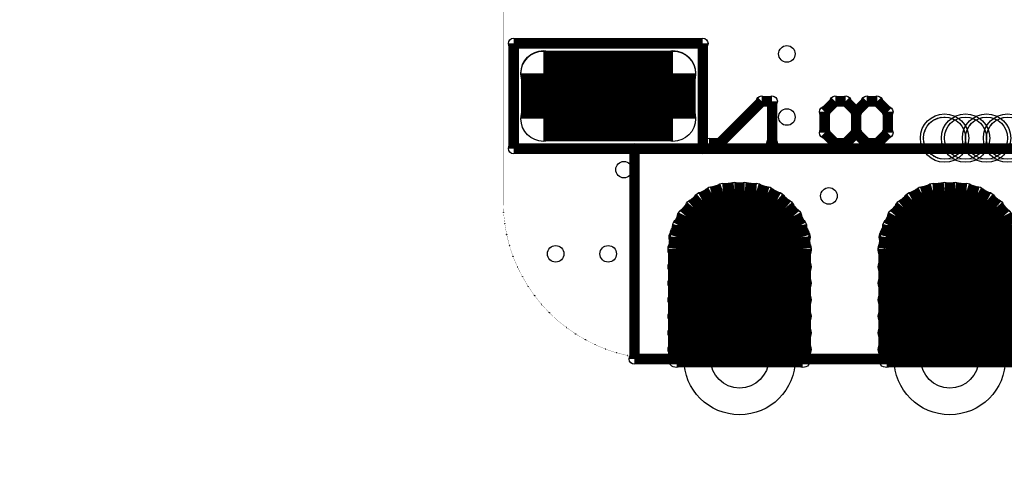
# Model space of a CAD drawing. Extents: x 0 to 26.8, y 0 to 19.7.
# Tile 1 of 12: x 0 to 11.9, y 0 to 5.4. Entities that reach past the tile are written whole.
import ezdxf

# ---------------------------------------------------------------- set-up
doc = ezdxf.new("R2010")
doc.units = 0
doc.layers.get('0').update_dxf_attribs({"linetype": 'CONTINUOUS'})
for name, color, linetype in [('SEEEDSTUDIOXIAONRF52840V1_1_GBO', 7, 'CONTINUOUS'), ('SEEEDSTUDIOXIAONRF52840V1_1_GBS', 6, 'CONTINUOUS'), ('SEEEDSTUDIOXIAONRF52840V1_1_TXT', 12, 'CONTINUOUS')]:
    doc.layers.add(name, color=color, linetype=linetype)

# ---------------------------------------------------------------- blocks, each defined once
blk = doc.blocks.new('ROUND_3')
blk.add_circle((0, 0), 0.0635)
blk = doc.blocks.new('ROUND_1')
blk.add_circle((0, 0), 0.00127)
blk = doc.blocks.new('ROUND_2')
blk.add_circle((0, 0), 0)
blk = doc.blocks.new('ROUND_12')
blk.add_circle((0, 0), 0.292)
blk = doc.blocks.new('CUSTOM_25')
for points in [[(-0.788668, 0.326678), (-0.326676, 0.788668), (0.788668, 0.326678), (0.326678, 0.788668)], [(-0.788668, 0.326676), (-0.788668, 0.326678), (0.788668, 0.326676), (0.788668, 0.326678)], [(-0.788668, -0.326676), (-0.788668, 0.326676), (0.788668, -0.326676), (0.788668, 0.326676)], [(-0.788666, -0.326678), (-0.788668, -0.326676), (0.788668, -0.326678), (0.788668, -0.326676)], [(-0.326678, -0.788668), (-0.788666, -0.326678), (0.326676, -0.788668), (0.788668, -0.326678)]]:
    blk.add_solid(points)
blk = doc.blocks.new('ROUND_26')
blk.add_circle((0, 0), 0.789)
blk = doc.blocks.new('ROUND_27')
blk.add_circle((0, 0), 0.673)
blk = doc.blocks.new('ROUND_21')
blk.add_circle((0, 0), 0.273)
blk = doc.blocks.new('ROUND_18')
blk.add_circle((0, 0), 0.102)
blk = doc.blocks.new('ROUND_85')
blk.add_circle((0, 0), 0.1)
blk = doc.blocks.new('ROUND_5')
blk.add_circle((0, 0), 0.254)
blk = doc.blocks.new('ROUND_86')
blk.add_circle((0, 0), 0.351)
blk = doc.blocks.new('ROUND_87')
blk.add_circle((0, 0), 0.425)

msp = doc.modelspace()

# ---------------------------------------------------------------- linework, layer by layer
at = {"layer": 'SEEEDSTUDIOXIAONRF52840V1_1_GBO'}
for points, const_width in [([(5.842, 17.1577), (5.842, 3.1877)], 0.00254), ([(5.969, 3.8227), (5.969, 5.0927)], 0.127), ([(5.969, 5.0927), (8.255, 5.0927)], 0.127), ([(8.255, 5.0927), (8.255, 3.8227)], 0.127), ([(8.4582, 3.8862), (8.9662, 4.3942)], 0.127), ([(8.9662, 4.3942), (9.0932, 4.3942)], 0.127), ([(9.0932, 4.3942), (9.0932, 3.8862)], 0.127), ([(9.8552, 4.3942), (9.7282, 4.2672)], 0.127), ([(9.9822, 4.3942), (9.8552, 4.3942)], 0.127), ([(10.1092, 4.2672), (9.9822, 4.3942)], 0.127), ([(10.2362, 4.3942), (10.1092, 4.2672)], 0.127), ([(10.3632, 4.3942), (10.2362, 4.3942)], 0.127), ([(10.4902, 4.2672), (10.3632, 4.3942)], 0.127), ([(9.7282, 4.2672), (9.7282, 4.0132)], 0.127), ([(10.1092, 4.0132), (10.1092, 4.2672)], 0.127), ([(10.4902, 4.0132), (10.4902, 4.2672)], 0.127), ([(11.049, 4.17068), (11.01344, 4.14528)], 0.00254), ([(11.08964, 4.18846), (11.049, 4.17068)], 0.00254), ([(11.13282, 4.19862), (11.08964, 4.18846)], 0.00254), ([(11.176, 4.2037), (11.13282, 4.19862)], 0.00254), ([(11.938, 4.2037), (11.176, 4.2037)], 0.00254), ([(9.7282, 4.0132), (9.8552, 3.8862)], 0.127), ([(9.9822, 3.8862), (10.1092, 4.0132)], 0.127), ([(10.1092, 4.0132), (10.2362, 3.8862)], 0.127), ([(10.3632, 3.8862), (10.4902, 4.0132)], 0.127), ([(10.95502, 4.0767), (10.93724, 4.03606)], 0.00254), ([(10.98042, 4.11226), (10.95502, 4.0767)], 0.00254), ([(11.01344, 4.14528), (10.98042, 4.11226)], 0.00254), ([(8.3312, 3.8862), (8.4582, 3.8862)], 0.127), ([(9.8552, 3.8862), (9.9822, 3.8862)], 0.127), ([(10.2362, 3.8862), (10.3632, 3.8862)], 0.127), ([(10.92708, 3.99288), (10.922, 3.9497)], 0.00254), ([(10.922, 3.9497), (10.92708, 3.90652)], 0.00254), ([(10.93724, 4.03606), (10.92708, 3.99288)], 0.00254), ([(8.255, 3.8227), (5.969, 3.8227)], 0.127), ([(25.2095, 3.8227), (7.4295, 3.8227)], 0.127), ([(7.4295, 3.8227), (7.4295, 1.2827)], 0.127), ([(10.92708, 3.90652), (10.93724, 3.86334)], 0.00254), ([(10.93724, 3.86334), (10.95502, 3.8227)], 0.00254), ([(10.95502, 3.8227), (10.98042, 3.78714)], 0.00254), ([(10.98042, 3.78714), (11.01344, 3.75412)], 0.00254), ([(11.01344, 3.75412), (11.049, 3.72872)], 0.00254), ([(11.049, 3.72872), (11.08964, 3.71094)], 0.00254), ([(11.08964, 3.71094), (11.13282, 3.70078)], 0.00254), ([(11.13282, 3.70078), (11.176, 3.6957)], 0.00254), ([(11.176, 3.6957), (11.938, 3.6957)], 0.00254), ([(5.842, 3.1877), (5.84708, 3.05054)], 0.00254), ([(5.84708, 3.05054), (5.86232, 2.91592)], 0.00254), ([(5.86232, 2.91592), (5.88518, 2.78384)], 0.00254), ([(5.88518, 2.78384), (5.9182, 2.65176)], 0.00254), ([(5.9182, 2.65176), (5.96138, 2.52222)], 0.00254), ([(5.96138, 2.52222), (6.01472, 2.39522)], 0.00254), ([(6.01472, 2.39522), (6.07568, 2.27584)], 0.00254), ([(6.07568, 2.27584), (6.14426, 2.159)], 0.00254), ([(6.14426, 2.159), (6.223, 2.04724)], 0.00254), ([(6.223, 2.04724), (6.30682, 1.94056)], 0.00254), ([(6.30682, 1.94056), (6.4008, 1.8415)], 0.00254), ([(6.4008, 1.8415), (6.49986, 1.74752)], 0.00254), ([(6.49986, 1.74752), (6.60654, 1.6637)], 0.00254), ([(6.60654, 1.6637), (6.7183, 1.58496)], 0.00254), ([(6.7183, 1.58496), (6.83514, 1.51638)], 0.00254), ([(6.83514, 1.51638), (6.95452, 1.45542)], 0.00254), ([(6.95452, 1.45542), (7.08152, 1.40208)], 0.00254), ([(7.08152, 1.40208), (7.21106, 1.3589)], 0.00254), ([(7.21106, 1.3589), (7.34314, 1.32588)], 0.00254), ([(7.34314, 1.32588), (7.47522, 1.30302)], 0.00254), ([(7.4295, 1.2827), (25.2095, 1.2827)], 0.127), ([(7.47522, 1.30302), (7.60984, 1.28778)], 0.00254), ([(7.60984, 1.28778), (7.747, 1.2827)], 0.00254), ([(7.747, 1.2827), (24.892, 1.2827)], 0.00254)]:
    msp.add_lwpolyline(points, dxfattribs=dict(at, const_width=const_width))
for points in [[(11.03376, 4.16052), (11.07948, 4.18338)], [(11.07948, 4.18338), (11.1252, 4.19862)], [(11.1252, 4.19862), (11.176, 4.2037)], [(11.176, 4.2037), (11.2268, 4.19862)], [(11.2268, 4.19862), (11.27252, 4.18338)], [(11.27252, 4.18338), (11.31824, 4.16052)], [(11.28776, 4.16052), (11.33348, 4.18338)], [(11.33348, 4.18338), (11.3792, 4.19862)], [(11.3792, 4.19862), (11.43, 4.2037)], [(11.43, 4.2037), (11.4808, 4.19862)], [(11.4808, 4.19862), (11.52652, 4.18338)], [(11.52652, 4.18338), (11.57224, 4.16052)], [(11.54176, 4.16052), (11.58748, 4.18338)], [(11.58748, 4.18338), (11.6332, 4.19862)], [(11.6332, 4.19862), (11.684, 4.2037)], [(11.684, 4.2037), (11.7348, 4.19862)], [(11.7348, 4.19862), (11.78052, 4.18338)], [(11.78052, 4.18338), (11.82624, 4.16052)], [(11.79576, 4.16052), (11.84148, 4.18338)], [(11.84148, 4.18338), (11.8872, 4.19862)], [(11.8872, 4.19862), (11.938, 4.2037)], [(10.92708, 4.0005), (10.94232, 4.04622)], [(10.94232, 4.04622), (10.96518, 4.09194)], [(10.96518, 4.09194), (10.99566, 4.13004)], [(10.99566, 4.13004), (11.03376, 4.16052)], [(11.18108, 4.0005), (11.19632, 4.04622)], [(11.19632, 4.04622), (11.21918, 4.09194)], [(11.21918, 4.09194), (11.24966, 4.13004)], [(11.24966, 4.13004), (11.28776, 4.16052)], [(11.31824, 4.16052), (11.35634, 4.13004)], [(11.35634, 4.13004), (11.38682, 4.09194)], [(11.38682, 4.09194), (11.40968, 4.04622)], [(11.40968, 4.04622), (11.42492, 4.0005)], [(11.43508, 4.0005), (11.45032, 4.04622)], [(11.45032, 4.04622), (11.47318, 4.09194)], [(11.47318, 4.09194), (11.50366, 4.13004)], [(11.50366, 4.13004), (11.54176, 4.16052)], [(11.57224, 4.16052), (11.61034, 4.13004)], [(11.61034, 4.13004), (11.64082, 4.09194)], [(11.64082, 4.09194), (11.66368, 4.04622)], [(11.66368, 4.04622), (11.67892, 4.0005)], [(11.68908, 4.0005), (11.70432, 4.04622)], [(11.70432, 4.04622), (11.72718, 4.09194)], [(11.72718, 4.09194), (11.75766, 4.13004)], [(11.75766, 4.13004), (11.79576, 4.16052)], [(11.82624, 4.16052), (11.86434, 4.13004)], [(11.86434, 4.13004), (11.89482, 4.09194)], [(11.89482, 4.09194), (11.91768, 4.04622)], [(10.922, 3.9497), (10.92708, 4.0005)], [(10.92708, 3.8989), (10.922, 3.9497)], [(11.176, 3.9497), (11.18108, 4.0005)], [(11.18108, 3.8989), (11.176, 3.9497)], [(11.42492, 4.0005), (11.43, 3.9497)], [(11.43, 3.9497), (11.42492, 3.8989)], [(11.43, 3.9497), (11.43508, 4.0005)], [(11.43508, 3.8989), (11.43, 3.9497)], [(11.67892, 4.0005), (11.684, 3.9497)], [(11.684, 3.9497), (11.67892, 3.8989)], [(11.684, 3.9497), (11.68908, 4.0005)], [(11.68908, 3.8989), (11.684, 3.9497)], [(10.94232, 3.85318), (10.92708, 3.8989)], [(10.96518, 3.80746), (10.94232, 3.85318)], [(11.19632, 3.85318), (11.18108, 3.8989)], [(11.21918, 3.80746), (11.19632, 3.85318)], [(11.40968, 3.85318), (11.38682, 3.80746)], [(11.42492, 3.8989), (11.40968, 3.85318)], [(11.45032, 3.85318), (11.43508, 3.8989)], [(11.47318, 3.80746), (11.45032, 3.85318)], [(11.66368, 3.85318), (11.64082, 3.80746)], [(11.67892, 3.8989), (11.66368, 3.85318)], [(11.70432, 3.85318), (11.68908, 3.8989)], [(11.72718, 3.80746), (11.70432, 3.85318)], [(11.91768, 3.85318), (11.89482, 3.80746)], [(10.99566, 3.76936), (10.96518, 3.80746)], [(11.03376, 3.73888), (10.99566, 3.76936)], [(11.07948, 3.71602), (11.03376, 3.73888)], [(11.1252, 3.70078), (11.07948, 3.71602)], [(11.176, 3.6957), (11.1252, 3.70078)], [(11.2268, 3.70078), (11.176, 3.6957)], [(11.24966, 3.76936), (11.21918, 3.80746)], [(11.27252, 3.71602), (11.2268, 3.70078)], [(11.28776, 3.73888), (11.24966, 3.76936)], [(11.31824, 3.73888), (11.27252, 3.71602)], [(11.33348, 3.71602), (11.28776, 3.73888)], [(11.35634, 3.76936), (11.31824, 3.73888)], [(11.3792, 3.70078), (11.33348, 3.71602)], [(11.38682, 3.80746), (11.35634, 3.76936)], [(11.43, 3.6957), (11.3792, 3.70078)], [(11.4808, 3.70078), (11.43, 3.6957)], [(11.50366, 3.76936), (11.47318, 3.80746)], [(11.52652, 3.71602), (11.4808, 3.70078)], [(11.54176, 3.73888), (11.50366, 3.76936)], [(11.57224, 3.73888), (11.52652, 3.71602)], [(11.58748, 3.71602), (11.54176, 3.73888)], [(11.61034, 3.76936), (11.57224, 3.73888)], [(11.6332, 3.70078), (11.58748, 3.71602)], [(11.64082, 3.80746), (11.61034, 3.76936)], [(11.684, 3.6957), (11.6332, 3.70078)], [(11.7348, 3.70078), (11.684, 3.6957)], [(11.75766, 3.76936), (11.72718, 3.80746)], [(11.78052, 3.71602), (11.7348, 3.70078)], [(11.79576, 3.73888), (11.75766, 3.76936)], [(11.82624, 3.73888), (11.78052, 3.71602)], [(11.84148, 3.71602), (11.79576, 3.73888)], [(11.86434, 3.76936), (11.82624, 3.73888)], [(11.8872, 3.70078), (11.84148, 3.71602)], [(11.89482, 3.80746), (11.86434, 3.76936)], [(11.938, 3.6957), (11.8872, 3.70078)]]:
    msp.add_lwpolyline(points, dxfattribs=at)
at = {"layer": 'SEEEDSTUDIOXIAONRF52840V1_1_GBS'}
for points, const_width in [([(5.842, 17.1577), (5.842, 3.1877)], 0.00254), ([(6.32968, 4.18338), (6.32968, 4.73202)], 0.5461), ([(6.32968, 4.73202), (7.89432, 4.73202)], 0.5461), ([(7.89432, 4.72694), (6.32968, 4.72694)], 0.5461), ([(7.89432, 4.73202), (7.89432, 4.18338)], 0.5461), ([(6.32968, 4.18338), (7.89432, 4.18338)], 0.5461), ([(11.049, 4.17068), (11.01344, 4.14528)], 0.00254), ([(11.08964, 4.18846), (11.049, 4.17068)], 0.00254), ([(11.13282, 4.19862), (11.08964, 4.18846)], 0.00254), ([(11.176, 4.2037), (11.13282, 4.19862)], 0.00254), ([(11.938, 4.2037), (11.176, 4.2037)], 0.00254), ([(10.95502, 4.0767), (10.93724, 4.03606)], 0.00254), ([(10.98042, 4.11226), (10.95502, 4.0767)], 0.00254), ([(11.01344, 4.14528), (10.98042, 4.11226)], 0.00254), ([(10.92708, 3.99288), (10.922, 3.9497)], 0.00254), ([(10.922, 3.9497), (10.92708, 3.90652)], 0.00254), ([(10.93724, 4.03606), (10.92708, 3.99288)], 0.00254), ([(10.92708, 3.90652), (10.93724, 3.86334)], 0.00254), ([(10.93724, 3.86334), (10.95502, 3.8227)], 0.00254), ([(10.95502, 3.8227), (10.98042, 3.78714)], 0.00254), ([(10.98042, 3.78714), (11.01344, 3.75412)], 0.00254), ([(11.01344, 3.75412), (11.049, 3.72872)], 0.00254), ([(11.049, 3.72872), (11.08964, 3.71094)], 0.00254), ([(11.08964, 3.71094), (11.13282, 3.70078)], 0.00254), ([(11.13282, 3.70078), (11.176, 3.6957)], 0.00254), ([(11.176, 3.6957), (11.938, 3.6957)], 0.00254), ([(8.3693, 3.26136), (8.24738, 3.19786)], 0.2032), ([(8.49884, 3.302), (8.3693, 3.26136)], 0.2032), ([(8.636, 3.3147), (8.49884, 3.302)], 0.2032), ([(8.763, 3.3147), (8.636, 3.3147)], 0.2032), ([(8.90016, 3.302), (8.763, 3.3147)], 0.2032), ([(9.0297, 3.26136), (8.90016, 3.302)], 0.2032), ([(9.15162, 3.19786), (9.0297, 3.26136)], 0.2032), ([(10.9093, 3.26136), (10.78738, 3.19786)], 0.2032), ([(11.03884, 3.302), (10.9093, 3.26136)], 0.2032), ([(11.176, 3.3147), (11.03884, 3.302)], 0.2032), ([(11.303, 3.3147), (11.176, 3.3147)], 0.2032), ([(11.44016, 3.302), (11.303, 3.3147)], 0.2032), ([(11.5697, 3.26136), (11.44016, 3.302)], 0.2032), ([(11.69162, 3.19786), (11.5697, 3.26136)], 0.2032), ([(8.24738, 3.19786), (8.14324, 3.10896)], 0.2032), ([(8.24484, 3.19278), (9.15416, 3.19278)], 0.2032), ([(9.25576, 3.10896), (9.15162, 3.19786)], 0.2032), ([(10.78738, 3.19786), (10.68324, 3.10896)], 0.2032), ([(10.78484, 3.19278), (11.69416, 3.19278)], 0.2032), ([(11.79576, 3.10896), (11.69162, 3.19786)], 0.2032), ([(5.842, 3.1877), (5.84708, 3.05054)], 0.00254), ([(8.05434, 3.00482), (7.99084, 2.8829)], 0.2032), ([(9.34974, 2.99466), (8.04926, 2.99466)], 0.2032), ([(8.14324, 3.10896), (8.05434, 3.00482)], 0.2032), ([(9.34466, 3.00482), (9.25576, 3.10896)], 0.2032), ([(9.40816, 2.8829), (9.34466, 3.00482)], 0.2032), ([(10.59434, 3.00482), (10.53084, 2.8829)], 0.2032), ([(11.88974, 2.99466), (10.58926, 2.99466)], 0.2032), ([(10.68324, 3.10896), (10.59434, 3.00482)], 0.2032), ([(11.88466, 3.00482), (11.79576, 3.10896)], 0.2032), ([(11.94816, 2.8829), (11.88466, 3.00482)], 0.2032), ([(5.84708, 3.05054), (5.86232, 2.91592)], 0.00254), ([(7.99084, 2.8829), (7.9502, 2.75336)], 0.2032), ([(9.4488, 2.75336), (9.40816, 2.8829)], 0.2032), ([(10.53084, 2.8829), (10.4902, 2.75336)], 0.2032), ([(11.9888, 2.75336), (11.94816, 2.8829)], 0.2032), ([(5.86232, 2.91592), (5.88518, 2.78384)], 0.00254), ([(7.9629, 2.794), (9.4361, 2.794)], 0.2032), ([(10.5029, 2.794), (11.9761, 2.794)], 0.2032), ([(5.88518, 2.78384), (5.9182, 2.65176)], 0.00254), ([(7.9502, 2.75336), (7.9375, 2.6162)], 0.2032), ([(9.4615, 2.6162), (9.4488, 2.75336)], 0.2032), ([(10.4902, 2.75336), (10.4775, 2.6162)], 0.2032), ([(12.0015, 2.6162), (11.9888, 2.75336)], 0.2032), ([(5.9182, 2.65176), (5.96138, 2.52222)], 0.00254), ([(7.9375, 2.6162), (7.9375, 1.2827)], 0.2032), ([(9.4615, 2.59588), (7.9375, 2.59588)], 0.2032), ([(9.4615, 1.2827), (9.4615, 2.6162)], 0.2032), ([(10.4775, 2.6162), (10.4775, 1.2827)], 0.2032), ([(12.0015, 2.59588), (10.4775, 2.59588)], 0.2032), ([(5.96138, 2.52222), (6.01472, 2.39522)], 0.00254), ([(6.01472, 2.39522), (6.07568, 2.27584)], 0.00254), ([(7.9375, 2.39522), (9.4615, 2.39522)], 0.2032), ([(10.4775, 2.39522), (12.0015, 2.39522)], 0.2032), ([(6.07568, 2.27584), (6.14426, 2.159)], 0.00254), ([(9.4615, 2.1971), (7.9375, 2.1971)], 0.2032), ([(12.0015, 2.1971), (10.4775, 2.1971)], 0.2032), ([(6.14426, 2.159), (6.223, 2.04724)], 0.00254), ([(6.223, 2.04724), (6.30682, 1.94056)], 0.00254), ([(7.9375, 1.99644), (9.4615, 1.99644)], 0.2032), ([(10.4775, 1.99644), (12.0015, 1.99644)], 0.2032), ([(6.30682, 1.94056), (6.4008, 1.8415)], 0.00254), ([(6.4008, 1.8415), (6.49986, 1.74752)], 0.00254), ([(9.4615, 1.79832), (7.9375, 1.79832)], 0.2032), ([(12.0015, 1.79832), (10.4775, 1.79832)], 0.2032), ([(6.49986, 1.74752), (6.60654, 1.6637)], 0.00254), ([(7.9375, 1.59766), (9.4615, 1.59766)], 0.2032), ([(10.4775, 1.59766), (12.0015, 1.59766)], 0.2032), ([(6.60654, 1.6637), (6.7183, 1.58496)], 0.00254), ([(6.7183, 1.58496), (6.83514, 1.51638)], 0.00254), ([(6.83514, 1.51638), (6.95452, 1.45542)], 0.00254), ([(6.95452, 1.45542), (7.08152, 1.40208)], 0.00254), ([(9.4615, 1.39954), (7.9375, 1.39954)], 0.2032), ([(12.0015, 1.39954), (10.4775, 1.39954)], 0.2032), ([(7.08152, 1.40208), (7.21106, 1.3589)], 0.00254), ([(7.21106, 1.3589), (7.34314, 1.32588)], 0.00254), ([(7.34314, 1.32588), (7.47522, 1.30302)], 0.00254), ([(7.9375, 1.2827), (9.4615, 1.2827)], 0.2032), ([(10.4775, 1.2827), (12.0015, 1.2827)], 0.2032), ([(7.47522, 1.30302), (7.60984, 1.28778)], 0.00254), ([(7.60984, 1.28778), (7.747, 1.2827)], 0.00254), ([(7.747, 1.2827), (24.892, 1.2827)], 0.00254)]:
    msp.add_lwpolyline(points, dxfattribs=dict(at, const_width=const_width))
for points in [[(11.03376, 4.16052), (11.07948, 4.18338)], [(11.07948, 4.18338), (11.1252, 4.19862)], [(11.1252, 4.19862), (11.176, 4.2037)], [(11.176, 4.2037), (11.2268, 4.19862)], [(11.2268, 4.19862), (11.27252, 4.18338)], [(11.27252, 4.18338), (11.31824, 4.16052)], [(11.28776, 4.16052), (11.33348, 4.18338)], [(11.33348, 4.18338), (11.3792, 4.19862)], [(11.3792, 4.19862), (11.43, 4.2037)], [(11.43, 4.2037), (11.4808, 4.19862)], [(11.4808, 4.19862), (11.52652, 4.18338)], [(11.52652, 4.18338), (11.57224, 4.16052)], [(11.54176, 4.16052), (11.58748, 4.18338)], [(11.58748, 4.18338), (11.6332, 4.19862)], [(11.6332, 4.19862), (11.684, 4.2037)], [(11.684, 4.2037), (11.7348, 4.19862)], [(11.7348, 4.19862), (11.78052, 4.18338)], [(11.78052, 4.18338), (11.82624, 4.16052)], [(11.79576, 4.16052), (11.84148, 4.18338)], [(11.84148, 4.18338), (11.8872, 4.19862)], [(11.8872, 4.19862), (11.938, 4.2037)], [(10.92708, 4.0005), (10.94232, 4.04622)], [(10.94232, 4.04622), (10.96518, 4.09194)], [(10.96518, 4.09194), (10.99566, 4.13004)], [(10.99566, 4.13004), (11.03376, 4.16052)], [(11.18108, 4.0005), (11.19632, 4.04622)], [(11.19632, 4.04622), (11.21918, 4.09194)], [(11.21918, 4.09194), (11.24966, 4.13004)], [(11.24966, 4.13004), (11.28776, 4.16052)], [(11.31824, 4.16052), (11.35634, 4.13004)], [(11.35634, 4.13004), (11.38682, 4.09194)], [(11.38682, 4.09194), (11.40968, 4.04622)], [(11.40968, 4.04622), (11.42492, 4.0005)], [(11.43508, 4.0005), (11.45032, 4.04622)], [(11.45032, 4.04622), (11.47318, 4.09194)], [(11.47318, 4.09194), (11.50366, 4.13004)], [(11.50366, 4.13004), (11.54176, 4.16052)], [(11.57224, 4.16052), (11.61034, 4.13004)], [(11.61034, 4.13004), (11.64082, 4.09194)], [(11.64082, 4.09194), (11.66368, 4.04622)], [(11.66368, 4.04622), (11.67892, 4.0005)], [(11.68908, 4.0005), (11.70432, 4.04622)], [(11.70432, 4.04622), (11.72718, 4.09194)], [(11.72718, 4.09194), (11.75766, 4.13004)], [(11.75766, 4.13004), (11.79576, 4.16052)], [(11.82624, 4.16052), (11.86434, 4.13004)], [(11.86434, 4.13004), (11.89482, 4.09194)], [(11.89482, 4.09194), (11.91768, 4.04622)], [(10.922, 3.9497), (10.92708, 4.0005)], [(10.92708, 3.8989), (10.922, 3.9497)], [(11.176, 3.9497), (11.18108, 4.0005)], [(11.18108, 3.8989), (11.176, 3.9497)], [(11.42492, 4.0005), (11.43, 3.9497)], [(11.43, 3.9497), (11.42492, 3.8989)], [(11.43, 3.9497), (11.43508, 4.0005)], [(11.43508, 3.8989), (11.43, 3.9497)], [(11.67892, 4.0005), (11.684, 3.9497)], [(11.684, 3.9497), (11.67892, 3.8989)], [(11.684, 3.9497), (11.68908, 4.0005)], [(11.68908, 3.8989), (11.684, 3.9497)], [(10.94232, 3.85318), (10.92708, 3.8989)], [(10.96518, 3.80746), (10.94232, 3.85318)], [(11.19632, 3.85318), (11.18108, 3.8989)], [(11.21918, 3.80746), (11.19632, 3.85318)], [(11.40968, 3.85318), (11.38682, 3.80746)], [(11.42492, 3.8989), (11.40968, 3.85318)], [(11.45032, 3.85318), (11.43508, 3.8989)], [(11.47318, 3.80746), (11.45032, 3.85318)], [(11.66368, 3.85318), (11.64082, 3.80746)], [(11.67892, 3.8989), (11.66368, 3.85318)], [(11.70432, 3.85318), (11.68908, 3.8989)], [(11.72718, 3.80746), (11.70432, 3.85318)], [(11.91768, 3.85318), (11.89482, 3.80746)], [(10.99566, 3.76936), (10.96518, 3.80746)], [(11.03376, 3.73888), (10.99566, 3.76936)], [(11.07948, 3.71602), (11.03376, 3.73888)], [(11.1252, 3.70078), (11.07948, 3.71602)], [(11.176, 3.6957), (11.1252, 3.70078)], [(11.2268, 3.70078), (11.176, 3.6957)], [(11.24966, 3.76936), (11.21918, 3.80746)], [(11.27252, 3.71602), (11.2268, 3.70078)], [(11.28776, 3.73888), (11.24966, 3.76936)], [(11.31824, 3.73888), (11.27252, 3.71602)], [(11.33348, 3.71602), (11.28776, 3.73888)], [(11.35634, 3.76936), (11.31824, 3.73888)], [(11.3792, 3.70078), (11.33348, 3.71602)], [(11.38682, 3.80746), (11.35634, 3.76936)], [(11.43, 3.6957), (11.3792, 3.70078)], [(11.4808, 3.70078), (11.43, 3.6957)], [(11.50366, 3.76936), (11.47318, 3.80746)], [(11.52652, 3.71602), (11.4808, 3.70078)], [(11.54176, 3.73888), (11.50366, 3.76936)], [(11.57224, 3.73888), (11.52652, 3.71602)], [(11.58748, 3.71602), (11.54176, 3.73888)], [(11.61034, 3.76936), (11.57224, 3.73888)], [(11.6332, 3.70078), (11.58748, 3.71602)], [(11.64082, 3.80746), (11.61034, 3.76936)], [(11.684, 3.6957), (11.6332, 3.70078)], [(11.7348, 3.70078), (11.684, 3.6957)], [(11.75766, 3.76936), (11.72718, 3.80746)], [(11.78052, 3.71602), (11.7348, 3.70078)], [(11.79576, 3.73888), (11.75766, 3.76936)], [(11.82624, 3.73888), (11.78052, 3.71602)], [(11.84148, 3.71602), (11.79576, 3.73888)], [(11.86434, 3.76936), (11.82624, 3.73888)], [(11.8872, 3.70078), (11.84148, 3.71602)], [(11.89482, 3.80746), (11.86434, 3.76936)], [(11.938, 3.6957), (11.8872, 3.70078)]]:
    msp.add_lwpolyline(points, dxfattribs=at)

# ---------------------------------------------------------------- block references
at = {"layer": 'SEEEDSTUDIOXIAONRF52840V1_1_GBO'}
for name, p in [('ROUND_3', (5.969, 5.0927)), ('ROUND_3', (8.255, 5.0927)), ('ROUND_3', (8.9662, 4.3942)), ('ROUND_3', (9.0932, 4.3942)), ('ROUND_3', (9.8552, 4.3942)), ('ROUND_3', (9.9822, 4.3942)), ('ROUND_3', (10.2362, 4.3942)), ('ROUND_3', (10.3632, 4.3942)), ('ROUND_3', (9.7282, 4.2672)), ('ROUND_3', (10.1092, 4.2672)), ('ROUND_3', (10.1092, 4.2672)), ('ROUND_3', (10.4902, 4.2672)), ('ROUND_2', (11.684, 4.2037)), ('ROUND_2', (11.43, 4.2037)), ('ROUND_2', (11.176, 4.2037)), ('ROUND_2', (11.8872, 4.19862)), ('ROUND_2', (11.6332, 4.19862)), ('ROUND_2', (11.7348, 4.19862)), ('ROUND_2', (11.3792, 4.19862)), ('ROUND_2', (11.4808, 4.19862)), ('ROUND_2', (11.1252, 4.19862)), ('ROUND_2', (11.2268, 4.19862)), ('ROUND_2', (11.84148, 4.18338)), ('ROUND_2', (11.58748, 4.18338)), ('ROUND_2', (11.78052, 4.18338)), ('ROUND_2', (11.33348, 4.18338)), ('ROUND_2', (11.52652, 4.18338)), ('ROUND_2', (11.07948, 4.18338)), ('ROUND_2', (11.27252, 4.18338)), ('ROUND_1', (11.049, 4.17068)), ('ROUND_1', (11.08964, 4.18846)), ('ROUND_1', (11.13282, 4.19862)), ('ROUND_1', (11.176, 4.2037)), ('ROUND_2', (11.79576, 4.16052)), ('ROUND_2', (11.54176, 4.16052)), ('ROUND_2', (11.82624, 4.16052)), ('ROUND_2', (11.28776, 4.16052)), ('ROUND_2', (11.57224, 4.16052)), ('ROUND_2', (11.03376, 4.16052)), ('ROUND_2', (11.31824, 4.16052)), ('ROUND_2', (11.75766, 4.13004)), ('ROUND_2', (11.50366, 4.13004)), ('ROUND_2', (11.86434, 4.13004)), ('ROUND_2', (11.24966, 4.13004)), ('ROUND_2', (11.61034, 4.13004)), ('ROUND_2', (10.99566, 4.13004)), ('ROUND_2', (11.35634, 4.13004)), ('ROUND_2', (11.72718, 4.09194)), ('ROUND_2', (11.47318, 4.09194)), ('ROUND_2', (11.89482, 4.09194)), ('ROUND_2', (11.21918, 4.09194)), ('ROUND_2', (11.64082, 4.09194)), ('ROUND_2', (10.96518, 4.09194)), ('ROUND_2', (11.38682, 4.09194)), ('ROUND_2', (11.70432, 4.04622)), ('ROUND_2', (11.45032, 4.04622)), ('ROUND_2', (11.19632, 4.04622)), ('ROUND_2', (11.66368, 4.04622)), ('ROUND_2', (10.94232, 4.04622)), ('ROUND_2', (11.40968, 4.04622)), ('ROUND_3', (9.7282, 4.0132)), ('ROUND_3', (9.7282, 4.0132)), ('ROUND_3', (10.1092, 4.0132)), ('ROUND_3', (10.1092, 4.0132)), ('ROUND_3', (10.4902, 4.0132)), ('ROUND_1', (10.95502, 4.0767)), ('ROUND_1', (10.98042, 4.11226)), ('ROUND_1', (11.01344, 4.14528)), ('ROUND_2', (11.68908, 4.0005)), ('ROUND_2', (11.43508, 4.0005)), ('ROUND_2', (11.18108, 4.0005)), ('ROUND_2', (11.67892, 4.0005)), ('ROUND_2', (10.92708, 4.0005)), ('ROUND_2', (11.42492, 4.0005)), ('ROUND_2', (11.684, 3.9497)), ('ROUND_2', (11.684, 3.9497)), ('ROUND_2', (11.43, 3.9497)), ('ROUND_2', (11.43, 3.9497)), ('ROUND_2', (11.176, 3.9497)), ('ROUND_2', (11.684, 3.9497)), ('ROUND_2', (11.176, 3.9497)), ('ROUND_2', (10.922, 3.9497)), ('ROUND_2', (11.43, 3.9497)), ('ROUND_2', (10.922, 3.9497)), ('ROUND_3', (8.3312, 3.8862)), ('ROUND_3', (8.4582, 3.8862)), ('ROUND_3', (9.0932, 3.8862)), ('ROUND_3', (9.8552, 3.8862)), ('ROUND_3', (9.9822, 3.8862)), ('ROUND_3', (10.2362, 3.8862)), ('ROUND_3', (10.3632, 3.8862)), ('ROUND_1', (10.922, 3.9497)), ('ROUND_1', (10.92708, 3.99288)), ('ROUND_1', (10.93724, 4.03606)), ('ROUND_2', (11.68908, 3.8989)), ('ROUND_2', (11.43508, 3.8989)), ('ROUND_2', (11.67892, 3.8989)), ('ROUND_2', (11.18108, 3.8989)), ('ROUND_2', (11.42492, 3.8989)), ('ROUND_2', (10.92708, 3.8989)), ('ROUND_2', (11.70432, 3.85318)), ('ROUND_2', (11.45032, 3.85318)), ('ROUND_2', (11.66368, 3.85318)), ('ROUND_2', (11.19632, 3.85318)), ('ROUND_2', (11.40968, 3.85318)), ('ROUND_2', (10.94232, 3.85318)), ('ROUND_3', (5.969, 3.8227)), ('ROUND_3', (7.4295, 3.8227)), ('ROUND_3', (8.255, 3.8227)), ('ROUND_3', (8.255, 3.8227)), ('ROUND_1', (10.92708, 3.90652)), ('ROUND_1', (10.93724, 3.86334)), ('ROUND_1', (10.95502, 3.8227)), ('ROUND_2', (11.72718, 3.80746)), ('ROUND_2', (11.89482, 3.80746)), ('ROUND_2', (11.47318, 3.80746)), ('ROUND_2', (11.64082, 3.80746)), ('ROUND_2', (11.21918, 3.80746)), ('ROUND_2', (11.38682, 3.80746)), ('ROUND_2', (10.96518, 3.80746)), ('ROUND_2', (11.75766, 3.76936)), ('ROUND_2', (11.86434, 3.76936)), ('ROUND_2', (11.50366, 3.76936)), ('ROUND_2', (11.61034, 3.76936)), ('ROUND_2', (11.24966, 3.76936)), ('ROUND_2', (11.35634, 3.76936)), ('ROUND_2', (10.99566, 3.76936)), ('ROUND_2', (11.79576, 3.73888)), ('ROUND_2', (11.82624, 3.73888)), ('ROUND_2', (11.54176, 3.73888)), ('ROUND_2', (11.57224, 3.73888)), ('ROUND_2', (11.28776, 3.73888)), ('ROUND_2', (11.31824, 3.73888)), ('ROUND_2', (11.03376, 3.73888)), ('ROUND_2', (11.84148, 3.71602)), ('ROUND_2', (11.78052, 3.71602)), ('ROUND_2', (11.58748, 3.71602)), ('ROUND_2', (11.52652, 3.71602)), ('ROUND_2', (11.33348, 3.71602)), ('ROUND_2', (11.27252, 3.71602)), ('ROUND_2', (11.07948, 3.71602)), ('ROUND_2', (11.8872, 3.70078)), ('ROUND_2', (11.7348, 3.70078)), ('ROUND_2', (11.6332, 3.70078)), ('ROUND_2', (11.4808, 3.70078)), ('ROUND_2', (11.3792, 3.70078)), ('ROUND_2', (11.2268, 3.70078)), ('ROUND_2', (11.1252, 3.70078)), ('ROUND_2', (11.684, 3.6957)), ('ROUND_2', (11.43, 3.6957)), ('ROUND_2', (11.176, 3.6957)), ('ROUND_1', (10.98042, 3.78714)), ('ROUND_1', (11.01344, 3.75412)), ('ROUND_1', (11.049, 3.72872)), ('ROUND_1', (11.08964, 3.71094)), ('ROUND_1', (11.13282, 3.70078)), ('ROUND_1', (11.176, 3.6957)), ('ROUND_1', (5.842, 3.1877)), ('ROUND_1', (5.84708, 3.05054)), ('ROUND_1', (5.86232, 2.91592)), ('ROUND_1', (5.88518, 2.78384)), ('ROUND_1', (5.9182, 2.65176)), ('ROUND_1', (5.96138, 2.52222)), ('ROUND_1', (6.01472, 2.39522)), ('ROUND_1', (6.07568, 2.27584)), ('ROUND_1', (6.14426, 2.159)), ('ROUND_1', (6.223, 2.04724)), ('ROUND_1', (6.30682, 1.94056)), ('ROUND_1', (6.4008, 1.8415)), ('ROUND_1', (6.49986, 1.74752)), ('ROUND_1', (6.60654, 1.6637)), ('ROUND_1', (6.7183, 1.58496)), ('ROUND_1', (6.83514, 1.51638)), ('ROUND_1', (6.95452, 1.45542)), ('ROUND_1', (7.08152, 1.40208)), ('ROUND_1', (7.21106, 1.3589)), ('ROUND_1', (7.34314, 1.32588)), ('ROUND_3', (7.4295, 1.2827)), ('ROUND_3', (7.4295, 1.2827)), ('ROUND_1', (7.47522, 1.30302)), ('ROUND_1', (7.60984, 1.28778)), ('ROUND_1', (7.747, 1.2827))]:
    msp.add_blockref(name, p, dxfattribs=at)
at = {"layer": 'SEEEDSTUDIOXIAONRF52840V1_1_GBS'}
for name, p in [('ROUND_21', (6.32968, 4.73202)), ('ROUND_21', (6.32968, 4.72694)), ('ROUND_21', (7.89432, 4.73202)), ('ROUND_21', (7.89432, 4.72694)), ('ROUND_21', (6.32968, 4.18338)), ('ROUND_21', (6.32968, 4.18338)), ('ROUND_21', (7.89432, 4.18338)), ('ROUND_21', (7.89432, 4.18338)), ('ROUND_2', (11.684, 4.2037)), ('ROUND_2', (11.43, 4.2037)), ('ROUND_2', (11.176, 4.2037)), ('ROUND_2', (11.8872, 4.19862)), ('ROUND_2', (11.6332, 4.19862)), ('ROUND_2', (11.7348, 4.19862)), ('ROUND_2', (11.3792, 4.19862)), ('ROUND_2', (11.4808, 4.19862)), ('ROUND_2', (11.1252, 4.19862)), ('ROUND_2', (11.2268, 4.19862)), ('ROUND_2', (11.84148, 4.18338)), ('ROUND_2', (11.58748, 4.18338)), ('ROUND_2', (11.78052, 4.18338)), ('ROUND_2', (11.33348, 4.18338)), ('ROUND_2', (11.52652, 4.18338)), ('ROUND_2', (11.07948, 4.18338)), ('ROUND_2', (11.27252, 4.18338)), ('ROUND_12', (11.176, 3.9497)), ('ROUND_1', (11.049, 4.17068)), ('ROUND_1', (11.08964, 4.18846)), ('ROUND_1', (11.13282, 4.19862)), ('ROUND_12', (11.43, 3.9497)), ('ROUND_1', (11.176, 4.2037)), ('ROUND_12', (11.684, 3.9497)), ('ROUND_12', (11.938, 3.9497)), ('ROUND_2', (11.79576, 4.16052)), ('ROUND_2', (11.54176, 4.16052)), ('ROUND_2', (11.82624, 4.16052)), ('ROUND_2', (11.28776, 4.16052)), ('ROUND_2', (11.57224, 4.16052)), ('ROUND_2', (11.03376, 4.16052)), ('ROUND_2', (11.31824, 4.16052)), ('ROUND_2', (11.75766, 4.13004)), ('ROUND_2', (11.50366, 4.13004)), ('ROUND_2', (11.86434, 4.13004)), ('ROUND_2', (11.24966, 4.13004)), ('ROUND_2', (11.61034, 4.13004)), ('ROUND_2', (10.99566, 4.13004)), ('ROUND_2', (11.35634, 4.13004)), ('ROUND_2', (11.72718, 4.09194)), ('ROUND_2', (11.47318, 4.09194)), ('ROUND_2', (11.89482, 4.09194)), ('ROUND_2', (11.21918, 4.09194)), ('ROUND_2', (11.64082, 4.09194)), ('ROUND_2', (10.96518, 4.09194)), ('ROUND_2', (11.38682, 4.09194)), ('ROUND_2', (11.70432, 4.04622)), ('ROUND_2', (11.45032, 4.04622)), ('ROUND_2', (11.19632, 4.04622)), ('ROUND_2', (11.66368, 4.04622)), ('ROUND_2', (10.94232, 4.04622)), ('ROUND_2', (11.40968, 4.04622)), ('ROUND_1', (10.95502, 4.0767)), ('ROUND_1', (10.98042, 4.11226)), ('ROUND_1', (11.01344, 4.14528)), ('ROUND_2', (11.68908, 4.0005)), ('ROUND_2', (11.43508, 4.0005)), ('ROUND_2', (11.18108, 4.0005)), ('ROUND_2', (11.67892, 4.0005)), ('ROUND_2', (10.92708, 4.0005)), ('ROUND_2', (11.42492, 4.0005)), ('ROUND_2', (11.684, 3.9497)), ('ROUND_2', (11.684, 3.9497)), ('ROUND_2', (11.43, 3.9497)), ('ROUND_2', (11.43, 3.9497)), ('ROUND_2', (11.176, 3.9497)), ('ROUND_2', (11.684, 3.9497)), ('ROUND_2', (11.176, 3.9497)), ('ROUND_2', (10.922, 3.9497)), ('ROUND_2', (11.43, 3.9497)), ('ROUND_2', (10.922, 3.9497)), ('ROUND_1', (10.922, 3.9497)), ('ROUND_1', (10.92708, 3.99288)), ('ROUND_1', (10.93724, 4.03606)), ('ROUND_2', (11.68908, 3.8989)), ('ROUND_2', (11.43508, 3.8989)), ('ROUND_2', (11.67892, 3.8989)), ('ROUND_2', (11.18108, 3.8989)), ('ROUND_2', (11.42492, 3.8989)), ('ROUND_2', (10.92708, 3.8989)), ('ROUND_2', (11.70432, 3.85318)), ('ROUND_2', (11.45032, 3.85318)), ('ROUND_2', (11.66368, 3.85318)), ('ROUND_2', (11.19632, 3.85318)), ('ROUND_2', (11.40968, 3.85318)), ('ROUND_2', (10.94232, 3.85318)), ('ROUND_1', (10.92708, 3.90652)), ('ROUND_1', (10.93724, 3.86334)), ('ROUND_1', (10.95502, 3.8227)), ('ROUND_2', (11.72718, 3.80746)), ('ROUND_2', (11.89482, 3.80746)), ('ROUND_2', (11.47318, 3.80746)), ('ROUND_2', (11.64082, 3.80746)), ('ROUND_2', (11.21918, 3.80746)), ('ROUND_2', (11.38682, 3.80746)), ('ROUND_2', (10.96518, 3.80746)), ('ROUND_2', (11.75766, 3.76936)), ('ROUND_2', (11.86434, 3.76936)), ('ROUND_2', (11.50366, 3.76936)), ('ROUND_2', (11.61034, 3.76936)), ('ROUND_2', (11.24966, 3.76936)), ('ROUND_2', (11.35634, 3.76936)), ('ROUND_2', (10.99566, 3.76936)), ('ROUND_2', (11.79576, 3.73888)), ('ROUND_2', (11.82624, 3.73888)), ('ROUND_2', (11.54176, 3.73888)), ('ROUND_2', (11.57224, 3.73888)), ('ROUND_2', (11.28776, 3.73888)), ('ROUND_2', (11.31824, 3.73888)), ('ROUND_2', (11.03376, 3.73888)), ('ROUND_2', (11.84148, 3.71602)), ('ROUND_2', (11.78052, 3.71602)), ('ROUND_2', (11.58748, 3.71602)), ('ROUND_2', (11.52652, 3.71602)), ('ROUND_2', (11.33348, 3.71602)), ('ROUND_2', (11.27252, 3.71602)), ('ROUND_2', (11.07948, 3.71602)), ('ROUND_2', (11.8872, 3.70078)), ('ROUND_2', (11.7348, 3.70078)), ('ROUND_2', (11.6332, 3.70078)), ('ROUND_2', (11.4808, 3.70078)), ('ROUND_2', (11.3792, 3.70078)), ('ROUND_2', (11.2268, 3.70078)), ('ROUND_2', (11.1252, 3.70078)), ('ROUND_2', (11.684, 3.6957)), ('ROUND_2', (11.43, 3.6957)), ('ROUND_2', (11.176, 3.6957)), ('ROUND_1', (10.98042, 3.78714)), ('ROUND_1', (11.01344, 3.75412)), ('ROUND_1', (11.049, 3.72872)), ('ROUND_1', (11.08964, 3.71094)), ('ROUND_1', (11.13282, 3.70078)), ('ROUND_1', (11.176, 3.6957)), ('ROUND_1', (11.176, 3.6957)), ('CUSTOM_25', (8.6995, 2.5527)), ('ROUND_18', (8.3693, 3.26136)), ('ROUND_18', (8.49884, 3.302)), ('ROUND_18', (8.636, 3.3147)), ('ROUND_18', (8.763, 3.3147)), ('ROUND_18', (8.90016, 3.302)), ('ROUND_18', (9.0297, 3.26136)), ('ROUND_26', (11.2395, 2.5527)), ('ROUND_18', (10.9093, 3.26136)), ('ROUND_18', (11.03884, 3.302)), ('ROUND_18', (11.176, 3.3147)), ('ROUND_18', (11.176, 3.3147)), ('ROUND_18', (11.303, 3.3147)), ('ROUND_18', (11.44016, 3.302)), ('ROUND_18', (11.5697, 3.26136)), ('ROUND_18', (8.24484, 3.19278)), ('ROUND_18', (8.24738, 3.19786)), ('ROUND_18', (9.15162, 3.19786)), ('ROUND_18', (9.15416, 3.19278)), ('ROUND_18', (10.78484, 3.19278)), ('ROUND_18', (10.78738, 3.19786)), ('ROUND_18', (11.69162, 3.19786)), ('ROUND_18', (11.69416, 3.19278)), ('ROUND_1', (5.842, 3.1877)), ('ROUND_18', (8.04926, 2.99466)), ('ROUND_18', (8.05434, 3.00482)), ('ROUND_18', (8.14324, 3.10896)), ('ROUND_18', (9.25576, 3.10896)), ('ROUND_18', (9.34466, 3.00482)), ('ROUND_18', (9.34974, 2.99466)), ('ROUND_18', (10.58926, 2.99466)), ('ROUND_18', (10.59434, 3.00482)), ('ROUND_18', (10.68324, 3.10896)), ('ROUND_18', (11.79576, 3.10896)), ('ROUND_18', (11.88466, 3.00482)), ('ROUND_18', (11.88974, 2.99466)), ('ROUND_1', (5.84708, 3.05054)), ('ROUND_18', (7.99084, 2.8829)), ('ROUND_18', (9.40816, 2.8829)), ('ROUND_18', (10.53084, 2.8829)), ('ROUND_18', (11.94816, 2.8829)), ('ROUND_1', (5.86232, 2.91592)), ('ROUND_18', (7.9629, 2.794)), ('ROUND_18', (9.4361, 2.794)), ('ROUND_18', (10.5029, 2.794)), ('ROUND_18', (11.9761, 2.794)), ('ROUND_1', (5.88518, 2.78384)), ('ROUND_18', (7.9502, 2.75336)), ('ROUND_18', (9.4488, 2.75336)), ('ROUND_18', (10.4902, 2.75336)), ('ROUND_18', (11.9888, 2.75336)), ('ROUND_1', (5.9182, 2.65176)), ('ROUND_18', (7.9375, 2.6162)), ('ROUND_18', (7.9375, 2.59588)), ('ROUND_18', (9.4615, 2.6162)), ('ROUND_18', (9.4615, 2.59588)), ('ROUND_18', (10.4775, 2.6162)), ('ROUND_18', (10.4775, 2.59588)), ('ROUND_1', (5.96138, 2.52222)), ('ROUND_1', (6.01472, 2.39522)), ('ROUND_18', (7.9375, 2.39522)), ('ROUND_18', (9.4615, 2.39522)), ('ROUND_18', (10.4775, 2.39522)), ('ROUND_1', (6.07568, 2.27584)), ('ROUND_18', (7.9375, 2.1971)), ('ROUND_18', (9.4615, 2.1971)), ('ROUND_18', (10.4775, 2.1971)), ('ROUND_1', (6.14426, 2.159)), ('ROUND_1', (6.223, 2.04724)), ('ROUND_18', (7.9375, 1.99644)), ('ROUND_18', (9.4615, 1.99644)), ('ROUND_18', (10.4775, 1.99644)), ('ROUND_1', (6.30682, 1.94056)), ('ROUND_27', (8.6995, 1.2827)), ('ROUND_27', (11.2395, 1.2827)), ('ROUND_1', (6.4008, 1.8415)), ('ROUND_18', (7.9375, 1.79832)), ('ROUND_18', (9.4615, 1.79832)), ('ROUND_18', (10.4775, 1.79832)), ('ROUND_1', (6.49986, 1.74752)), ('ROUND_18', (7.9375, 1.59766)), ('ROUND_18', (9.4615, 1.59766)), ('ROUND_18', (10.4775, 1.59766)), ('ROUND_1', (6.60654, 1.6637)), ('ROUND_1', (6.7183, 1.58496)), ('ROUND_1', (6.83514, 1.51638)), ('ROUND_1', (6.95452, 1.45542)), ('ROUND_18', (7.9375, 1.39954)), ('ROUND_18', (9.4615, 1.39954)), ('ROUND_18', (10.4775, 1.39954)), ('ROUND_1', (7.08152, 1.40208)), ('ROUND_1', (7.21106, 1.3589)), ('ROUND_1', (7.34314, 1.32588)), ('ROUND_18', (7.9375, 1.2827)), ('ROUND_18', (7.9375, 1.2827)), ('ROUND_18', (9.4615, 1.2827)), ('ROUND_18', (10.4775, 1.2827)), ('ROUND_1', (7.47522, 1.30302)), ('ROUND_1', (7.60984, 1.28778)), ('ROUND_1', (7.747, 1.2827)), ('ROUND_1', (7.747, 1.2827))]:
    msp.add_blockref(name, p, dxfattribs=at)
at = {"layer": 'SEEEDSTUDIOXIAONRF52840V1_1_TXT'}
for name, p in [('ROUND_85', (9.271, 4.9657)), ('ROUND_85', (9.271, 4.2037)), ('ROUND_5', (11.176, 3.9497)), ('ROUND_5', (11.43, 3.9497)), ('ROUND_5', (11.684, 3.9497)), ('ROUND_5', (11.938, 3.9497)), ('ROUND_85', (7.3025, 3.5687)), ('ROUND_85', (9.779, 3.2512)), ('ROUND_87', (8.6995, 2.5527)), ('ROUND_87', (11.2395, 2.5527)), ('ROUND_85', (6.477, 2.5527)), ('ROUND_85', (7.112, 2.5527)), ('ROUND_86', (8.6995, 1.2827)), ('ROUND_86', (11.2395, 1.2827))]:
    msp.add_blockref(name, p, dxfattribs=at)

doc.saveas('drawing.dxf')
